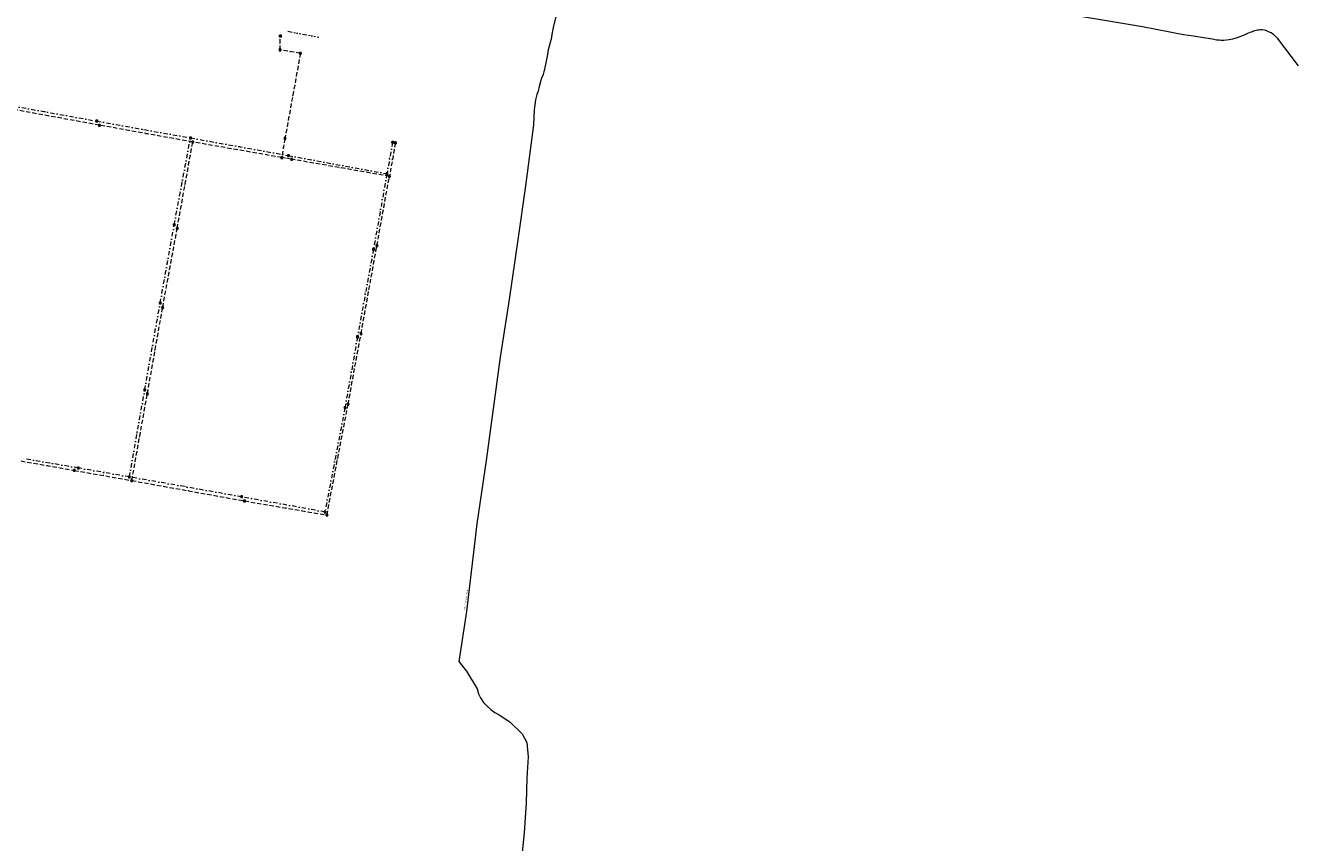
# Model space of a CAD drawing. Extents: x 149823 to 156818, y 468751 to 475536.
# Tile 10 of 27: x 154378 to 155115, y 471115 to 471588. Entities that reach past the tile are written whole.
import ezdxf
from ezdxf.enums import TextEntityAlignment as Align
from ezdxf.lldxf.tags import DXFTag

# ---------------------------------------------------------------- set-up
doc = ezdxf.new("R2010")
doc.units = 0
doc.header["$LTSCALE"] = 0.5
for name, pattern in [('RI-DWA-SO', [11, 5, -3, 0, -3]), ('RI-HWA-SO', [7.4, 5, -2.4]), ('RI-OVERIG-SO', [17, 5, -2, 2, -2, 0, -2, 2, -2])]:
    doc.linetypes.add(name, pattern=pattern)
doc.layers.get('0').update_dxf_attribs({"linetype": 'CONTINUOUS'})
for name, color, linetype, lineweight in [('B-OI-RI-DWA-G', 42, 'RI-DWA-SO', 18), ('B-OI-RI-DWA_RIOOLPUT-S-250', 42, 'CONTINUOUS', 18), ('B-OI-RI-HWA-G', 151, 'RI-HWA-SO', 18), ('B-OI-RI-HWA_RIOOLPUT-S-250', 151, 'CONTINUOUS', 18), ('B-OI-RI-OVERIG_DUIKER-G', 171, 'RI-OVERIG-SO', 18), ('B-OI-RI-OVERIG_STROMINGSRICHTING-T70', 252, 'CONTINUOUS', 70), ('B-OI-RI-PERSLEIDING-G', 210, 'RI-PERS-SO', 18), ('B-OI-RI-PERSLEIDING-T30', 210, 'CONTINUOUS', 35)]:
    doc.layers.add(name, color=color, linetype=linetype, lineweight=lineweight)
doc.layers.add('UITLAAT', color=151, linetype='CONTINUOUS')
doc.styles.add('NLCS-ISO', font='NLCS-ISO.ttf')
doc.styles.add('NLCS-ISO-M250-T30', font='NLCS-ISO.ttf', dxfattribs={"height": 0.75})
doc.styles.add('NLCS-ISO-M250-T70', font='NLCS-ISO.ttf', dxfattribs={"height": 1.75})
tags = doc.linetypes.add('RI-PERS-SO', pattern='A,7,-2,["P",Standard,S=1.8,R=0,X=-0.5,Y=-0.9],-2,7,-2,[102,NLCS.SHX,S=1,R=180,X=0,Y=0],-2', length=22).pattern_tags.tags
tags[6] = DXFTag(74, 10)

# ---------------------------------------------------------------- blocks, each defined once
blk = doc.blocks.new('SRI-PUT_INSPECTIE-SO')
at = {"flags": 128}
blk.add_lwpolyline([(-2, -2), (2, -2), (2, 2), (-2, 2)], close=True, dxfattribs=at)
blk.add_circle((0, 0), 2)
at = {"style": 'NLCS-ISO'}
blk.add_text('I', height=2.5, dxfattribs=at).set_placement((0, 0), align=Align.MIDDLE_CENTER)

msp = doc.modelspace()

# ---------------------------------------------------------------- linework, layer by layer
at = {"layer": 'B-OI-RI-DWA-G'}
for points in [[(154358.86, 471543.62), (154418.85, 471532.8)], [(154418.85, 471532.8), (154473.11, 471523.07)], [(154463.68, 471472.87), (154473.11, 471523.07)], [(154473.11, 471523.07), (154529.86, 471512.85)], [(154590.17, 471520.47), (154586.88, 471502.29)], [(154529.86, 471512.85), (154586.88, 471502.29)], [(154586.88, 471502.29), (154579.11, 471458.56)], [(154455.56, 471427.51), (154463.68, 471472.87)], [(154579.11, 471458.56), (154569.85, 471407.86)], [(154446.6, 471377.15), (154455.56, 471427.51)], [(154569.85, 471407.86), (154562.61, 471366.91)], [(154437.7, 471326.78), (154446.6, 471377.15)], [(154562.61, 471366.91), (154551.02, 471306.47)], [(154408.12, 471331.9), (154375.84, 471337.48)], [(154437.7, 471326.78), (154408.12, 471331.9)], [(154502.73, 471315.24), (154437.7, 471326.78)], [(154551.02, 471306.47), (154502.73, 471315.24)]]:
    msp.add_lwpolyline(points, dxfattribs=at)
at = {"layer": 'B-OI-RI-HWA-G'}
for points in [[(154525.02, 471574.07), (154525.17, 471582.01)], [(154536.78, 471572.02), (154525.02, 471574.07)], [(154536.78, 471572.02), (154527.83, 471522.77)], [(154420.34, 471530.42), (154360.51, 471541.37)], [(154474.41, 471520.7), (154420.34, 471530.42)], [(154465.41, 471470.68), (154474.41, 471520.7)], [(154526.03, 471511.7), (154474.41, 471520.7)], [(154527.83, 471522.77), (154526.03, 471511.7)], [(154591.82, 471520.2), (154588.34, 471500.83)], [(154531.73, 471510.7), (154526.03, 471511.7)], [(154588.34, 471500.83), (154531.73, 471510.7)], [(154581.1, 471460.71), (154588.34, 471500.83)], [(154457, 471424.85), (154465.41, 471470.68)], [(154571.9, 471409.73), (154581.1, 471460.71)], [(154448.11, 471374.85), (154457, 471424.85)], [(154564.39, 471368.78), (154571.9, 471409.73)], [(154439.11, 471324.64), (154448.11, 471374.85)], [(154552.11, 471304.67), (154564.39, 471368.78)], [(154374.95, 471336), (154405.79, 471330.51)], [(154405.79, 471330.51), (154439.11, 471324.64)], [(154439.11, 471324.64), (154504.38, 471312.85)], [(154504.38, 471312.85), (154552.11, 471304.67)]]:
    msp.add_lwpolyline(points, dxfattribs=at)
at = {"layer": 'B-OI-RI-OVERIG_DUIKER-G'}
msp.add_lwpolyline([(154529.56, 471584.86), (154547.53, 471581.34)], dxfattribs=at)
at = {"layer": 'B-OI-RI-PERSLEIDING-G'}
for points in [[(155114.97, 471564.89), (155102.75, 471580.82), (155100.92, 471582.61), (155099.84, 471583.4), (155099.15, 471583.87), (155098.56, 471584.18), (155097.26, 471584.78), (155095.95, 471585.21), (155095.02, 471585.42), (155093.92, 471585.56), (155092.92, 471585.58), (155092.12, 471585.53), (155091.25, 471585.43), (155090.48, 471585.3), (155089.7, 471585.11), (155088.94, 471584.86), (155088.21, 471584.58), (155086.83, 471584.02), (155084.99, 471583.27), (155083.49, 471582.64), (155081.95, 471581.96), (155080.37, 471581.38), (155078.8, 471580.83), (155076.67, 471580.15), (155074.82, 471579.79), (155073.26, 471579.63), (155071.75, 471579.52), (155070.09, 471579.52), (155069.05, 471579.57), (155068.18, 471579.64), (155067.52, 471579.73), (155065.16, 471580.17), (155061.18, 471580.83), (155054.15, 471581.91), (155048.33, 471582.66), (155024.62, 471587.38), (154945.98, 471600.56)], [(154686.14, 471598.74), (154683.22, 471586.94), (154683.03, 471586.01), (154682.49, 471583.04), (154682.02, 471580.16), (154681.51, 471578.39), (154680.36, 471574.11), (154679.87, 471571.34), (154678.83, 471565.5), (154678.4, 471563.82), (154677.73, 471561.26), (154677.41, 471559.78), (154676.53, 471557.71), (154675.06, 471552.81), (154674.51, 471550.14), (154673.65, 471548.12), (154672.9, 471545.19), (154672.23, 471539.37), (154671.76, 471530.73), (154667.1, 471495.36), (154662.74, 471464.1), (154657.72, 471429.57), (154652.59, 471396.03), (154644.34, 471336.23), (154639.05, 471299.58), (154632.9, 471248.83), (154628.62, 471219.77), (154631.44, 471216.26), (154633.05, 471214.34), (154639.08, 471204.06), (154640.04, 471201.22), (154641.06, 471198.91), (154642.92, 471196.09), (154644.95, 471194.03), (154647.18, 471192.06), (154649.44, 471190.42), (154651.88, 471188.91), (154658.14, 471184.83), (154665.28, 471177.99), (154667.89, 471173.04), (154668.62, 471164.75), (154668, 471152.33), (154667.64, 471138), (154666.47, 471120.7), (154664.48, 471101.98)]]:
    msp.add_lwpolyline(points, dxfattribs=at)

# ---------------------------------------------------------------- block references
at = {"layer": 'B-OI-RI-DWA_RIOOLPUT-S-250', "xscale": 0.25, "yscale": 0.25, "zscale": 0.25}
for p in [(154418.85, 471532.8), (154473.11, 471523.07), (154590.17, 471520.47), (154529.86, 471512.85), (154586.88, 471502.29), (154463.68, 471472.87), (154579.11, 471458.56), (154455.56, 471427.51), (154569.85, 471407.86), (154446.6, 471377.15), (154562.61, 471366.91), (154408.12, 471331.9), (154437.7, 471326.78), (154502.73, 471315.24), (154551.02, 471306.47)]:
    msp.add_blockref('SRI-PUT_INSPECTIE-SO', p, dxfattribs=at)
at = {"layer": 'B-OI-RI-HWA_RIOOLPUT-S-250', "xscale": 0.25, "yscale": 0.25, "zscale": 0.25}
for p in [(154525.02, 471574.07), (154536.78, 471572.02), (154420.34, 471530.42), (154474.41, 471520.7), (154527.83, 471522.77), (154591.82, 471520.2), (154526.03, 471511.7), (154531.73, 471510.7), (154588.34, 471500.83), (154465.41, 471470.68), (154581.1, 471460.71), (154457, 471424.85), (154571.9, 471409.73), (154448.11, 471374.85), (154564.39, 471368.78), (154405.79, 471330.51), (154439.11, 471324.64), (154504.38, 471312.85), (154552.11, 471304.67)]:
    msp.add_blockref('SRI-PUT_INSPECTIE-SO', p, dxfattribs=at)
at = {"layer": 'UITLAAT', "xscale": 0.25, "yscale": 0.25, "zscale": 0.25}
msp.add_blockref('SRI-PUT_INSPECTIE-SO', (154525.17, 471582.01), dxfattribs=at)

# ---------------------------------------------------------------- texts
at = {"layer": 'B-OI-RI-OVERIG_STROMINGSRICHTING-T70', "style": 'NLCS-ISO-M250-T70'}
for rotation, p in [(268.71721, (154525.09, 471578.04)), (268.71721, (154525.09, 471578.04)), (350.25972, (154530.9, 471573.04)), (350.25972, (154530.9, 471573.04)), (259.54988, (154532.31, 471547.39)), (259.54988, (154532.31, 471547.39)), (169.59551, (154388.85, 471538.21)), (169.59551, (154388.85, 471538.21)), (169.59551, (154390.42, 471535.9)), (169.59551, (154390.42, 471535.9)), (349.68676, (154445.98, 471527.93)), (349.68676, (154445.98, 471527.93)), (349.68676, (154447.38, 471525.56)), (349.68676, (154447.38, 471525.56)), (170.16847, (154500.22, 471516.2)), (170.16847, (154500.22, 471516.2)), (169.59551, (154501.48, 471517.96)), (169.59551, (154501.48, 471517.96)), (260.6958, (154526.93, 471517.23)), (260.6958, (154526.93, 471517.23)), (350.25972, (154528.88, 471511.2)), (350.25972, (154528.88, 471511.2)), (349.68676, (154558.37, 471507.57)), (349.68676, (154558.37, 471507.57)), (350.25972, (154560.04, 471505.76)), (350.25972, (154560.04, 471505.76)), (259.54988, (154588.52, 471511.38)), (259.54988, (154588.52, 471511.38)), (259.54988, (154590.08, 471510.51)), (259.54988, (154590.08, 471510.51)), (259.54988, (154468.4, 471497.97)), (259.54988, (154468.4, 471497.97)), (259.54988, (154469.91, 471495.69)), (259.54988, (154469.91, 471495.69)), (260.12284, (154582.99, 471480.42)), (260.12284, (154582.99, 471480.42)), (259.54988, (154584.72, 471480.77)), (259.54988, (154584.72, 471480.77)), (260.12284, (154459.62, 471450.19)), (260.12284, (154459.62, 471450.19)), (259.54988, (154461.21, 471447.77)), (259.54988, (154461.21, 471447.77)), (259.54988, (154574.48, 471433.21)), (259.54988, (154574.48, 471433.21)), (259.54988, (154576.5, 471435.22)), (259.54988, (154576.5, 471435.22)), (260.12284, (154451.08, 471402.33)), (260.12284, (154451.08, 471402.33)), (260.12284, (154452.55, 471399.85)), (260.12284, (154452.55, 471399.85)), (260.12284, (154566.23, 471387.38)), (260.12284, (154566.23, 471387.38)), (259.54988, (154568.15, 471389.26)), (259.54988, (154568.15, 471389.26)), (260.12284, (154442.15, 471351.97)), (260.12284, (154442.15, 471351.97)), (260.12284, (154443.61, 471349.75)), (260.12284, (154443.61, 471349.75)), (170.16847, (154391.98, 471334.69)), (170.16847, (154391.98, 471334.69)), (258.97692, (154556.81, 471336.69)), (258.97692, (154556.81, 471336.69)), (258.97692, (154558.25, 471336.72)), (258.97692, (154558.25, 471336.72)), (170.16847, (154390.37, 471333.26)), (170.16847, (154390.37, 471333.26)), (170.16847, (154422.45, 471327.57)), (170.16847, (154422.45, 471327.57)), (170.16847, (154422.91, 471329.34)), (170.16847, (154422.91, 471329.34)), (170.16847, (154470.22, 471321.01)), (170.16847, (154470.22, 471321.01)), (169.59551, (154471.75, 471318.74)), (169.59551, (154471.75, 471318.74)), (169.59551, (154526.88, 471310.85)), (169.59551, (154526.88, 471310.85)), (170.16847, (154528.25, 471308.76)), (170.16847, (154528.25, 471308.76))]:
    msp.add_text('>', height=1.75, rotation=rotation, dxfattribs=at).set_placement(p, align=Align.MIDDLE_CENTER)
at = {"layer": 'B-OI-RI-PERSLEIDING-T30', "style": 'NLCS-ISO-M250-T30'}
msp.add_text(' 160 Polyethyleen Rond', height=0.75, rotation=81.57494, dxfattribs=at).set_placement((154632.6, 471255.23), align=Align.MIDDLE_CENTER)

doc.saveas('drawing.dxf')
